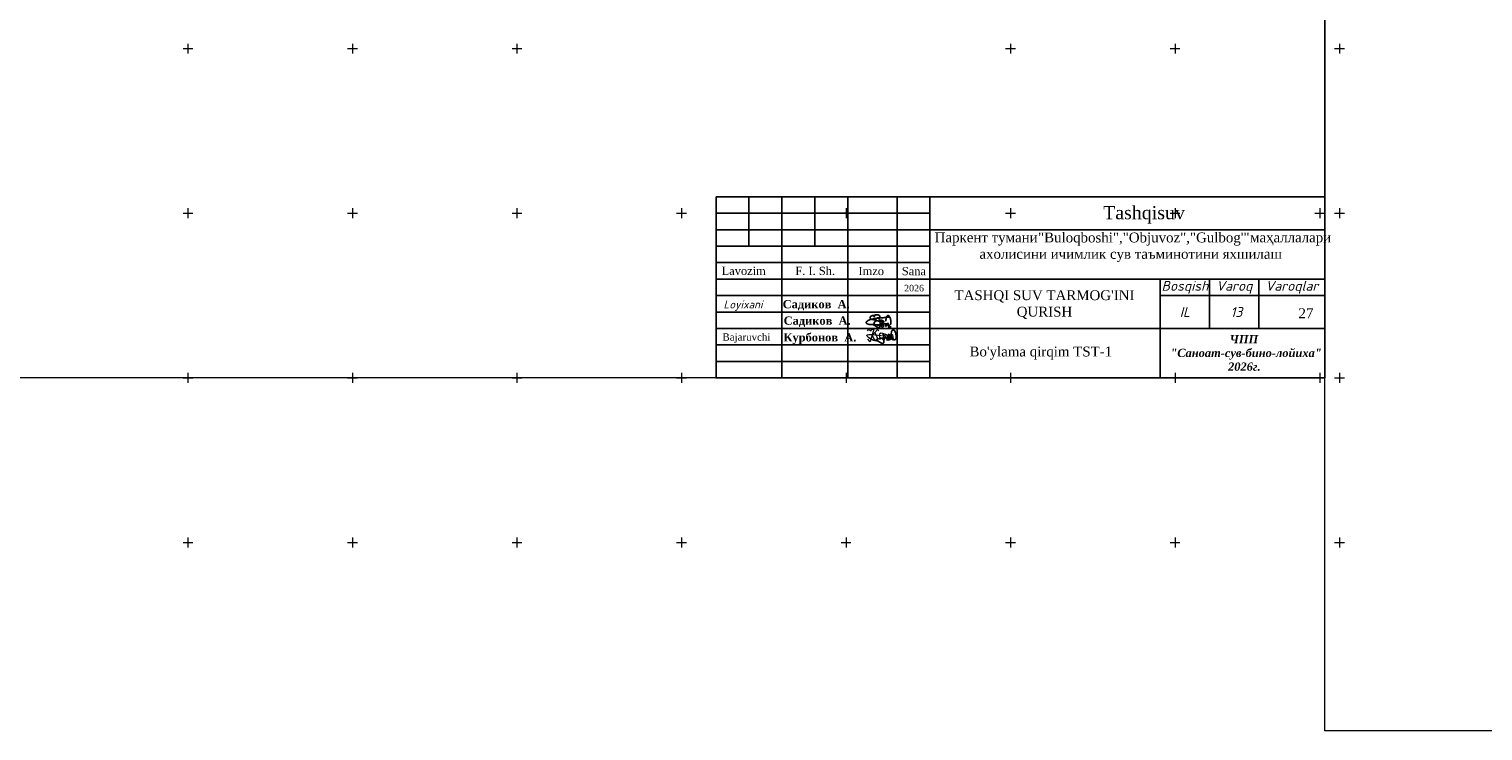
# Model space of a CAD drawing. Header units: millimetres. Extents: x 366033 to 446362, y 4247208 to 4265071.
# Tile 74 of 159: x 435267 to 435709, y 4253975 to 4254188. Entities that reach past the tile are written whole.
import ezdxf

# ---------------------------------------------------------------- set-up
doc = ezdxf.new("R2010")
doc.units = ezdxf.units.MM
doc.layers.add('GEODS_POINT_GRID#_B', color=7, linetype='Continuous', true_color=0x000000)
doc.layers.add('план', color=7, linetype='Continuous', lineweight=40)
doc.styles.add('GOST 2.304', font='CS_Gost2304.shx')
doc.styles.add('SHRFT', font='TXT', dxfattribs={"width": 1.75})
doc.styles.get("Standard").update_dxf_attribs({"font": 'times.ttf'})
doc.styles.add('TIMES', font='times.ttf')

# ---------------------------------------------------------------- blocks, each defined once
blk = doc.blocks.new('CrossCoord_m1')
at = {"layer": 'GEODS_POINT_GRID#_B', "color": 3, "lineweight": 20, "true_color": 0x00ff00, "flags": 128}
for points in [[(-3, 0), (3, 0)], [(0, 3), (0, -3)]]:
    blk.add_lwpolyline(points, dxfattribs=at)

msp = doc.modelspace()

# ---------------------------------------------------------------- linework, layer by layer
at = {"color": 250, "lineweight": 25}
for p, q in [((435485.942, 4254136.728, -1731.027), (435485.942, 4254121.728, -1731.027)), ((435495.942, 4254136.728, -1731.027), (435495.942, 4254081.728, -1731.027)), ((435505.942, 4254136.728, -1731.027), (435505.942, 4254121.728, -1731.027)), ((435515.942, 4254136.728, -1731.027), (435515.942, 4254081.728, -1731.027)), ((435530.942, 4254136.728, -1561.607), (435530.942, 4254081.728, -1561.607)), ((435540.942, 4254136.728, -714.51), (435540.942, 4254081.728, -714.51)), ((435475.942, 4254131.728, -714.51), (435540.942, 4254131.728, -714.51)), ((435475.942, 4254126.728, -714.51), (435660.942, 4254126.728, -714.51)), ((435475.942, 4254126.728, -714.51), (435540.942, 4254126.728, -714.51)), ((435475.942, 4254121.728, -714.51), (435540.942, 4254121.728, -714.51)), ((435475.942, 4254116.728, -714.51), (435540.942, 4254116.728, -714.51)), ((435475.942, 4254111.728, -714.51), (435660.942, 4254111.728, -714.51)), ((435610.942, 4254111.728, -714.51), (435610.942, 4254081.728, -714.51)), ((435625.942, 4254111.728, -714.51), (435625.942, 4254096.728, -714.51)), ((435640.942, 4254096.728, -714.51), (435640.942, 4254111.728, -714.51)), ((435475.942, 4254106.728, -714.51), (435540.942, 4254106.728, -714.51)), ((435660.942, 4254106.728, -714.51), (435610.942, 4254106.728, -714.51)), ((435660.942, 4254106.728, -714.51), (435610.942, 4254106.728, -714.51)), ((435475.942, 4254101.728, -714.51), (435540.942, 4254101.728, -714.51)), ((435475.942, 4254096.728, -714.51), (435660.942, 4254096.728, -714.51)), ((435475.942, 4254091.728, -714.51), (435540.942, 4254091.728, -714.51)), ((435475.942, 4254086.728, -714.51), (435540.942, 4254086.728, -714.51))]:
    msp.add_line(p, q, dxfattribs=at)
at = {"color": 5, "lineweight": 25, "ltscale": 2}
for p, q in [((435522.15, 4254099.145, -714.51), (435521.836, 4254098.938, -714.51)), ((435522.15, 4254099.145, -714.51), (435521.836, 4254098.938, -714.51)), ((435522.413, 4254099.268, -714.51), (435522.15, 4254099.145, -714.51)), ((435522.413, 4254099.268, -714.51), (435522.15, 4254099.145, -714.51)), ((435522.603, 4254099.361, -714.51), (435522.413, 4254099.268, -714.51)), ((435522.603, 4254099.361, -714.51), (435522.413, 4254099.268, -714.51)), ((435522.851, 4254099.453, -714.51), (435522.603, 4254099.361, -714.51)), ((435522.851, 4254099.453, -714.51), (435522.603, 4254099.361, -714.51)), ((435523.159, 4254099.524, -714.51), (435522.851, 4254099.453, -714.51)), ((435523.159, 4254099.524, -714.51), (435522.851, 4254099.453, -714.51)), ((435523.511, 4254099.598, -714.51), (435523.159, 4254099.524, -714.51)), ((435523.511, 4254099.598, -714.51), (435523.159, 4254099.524, -714.51)), ((435523.715, 4254099.643, -714.51), (435523.511, 4254099.598, -714.51)), ((435523.715, 4254099.643, -714.51), (435523.511, 4254099.598, -714.51)), ((435524.014, 4254099.69, -714.51), (435523.715, 4254099.643, -714.51)), ((435524.014, 4254099.69, -714.51), (435523.715, 4254099.643, -714.51)), ((435524.347, 4254099.749, -714.51), (435524.014, 4254099.69, -714.51)), ((435524.347, 4254099.749, -714.51), (435524.014, 4254099.69, -714.51)), ((435524.567, 4254099.773, -714.51), (435524.347, 4254099.749, -714.51)), ((435524.567, 4254099.773, -714.51), (435524.347, 4254099.749, -714.51)), ((435524.854, 4254099.824, -714.51), (435524.567, 4254099.773, -714.51)), ((435524.854, 4254099.824, -714.51), (435524.567, 4254099.773, -714.51)), ((435525.24, 4254099.872, -714.51), (435524.854, 4254099.824, -714.51)), ((435525.24, 4254099.872, -714.51), (435524.854, 4254099.824, -714.51)), ((435525.483, 4254099.895, -714.51), (435525.24, 4254099.872, -714.51)), ((435525.483, 4254099.895, -714.51), (435525.24, 4254099.872, -714.51)), ((435525.811, 4254099.942, -714.51), (435525.483, 4254099.895, -714.51)), ((435525.811, 4254099.942, -714.51), (435525.483, 4254099.895, -714.51)), ((435526.039, 4254099.964, -714.51), (435525.811, 4254099.942, -714.51)), ((435526.039, 4254099.964, -714.51), (435525.811, 4254099.942, -714.51)), ((435526.405, 4254099.994, -714.51), (435526.039, 4254099.964, -714.51)), ((435526.405, 4254099.994, -714.51), (435526.039, 4254099.964, -714.51)), ((435526.737, 4254100.015, -714.51), (435526.405, 4254099.994, -714.51)), ((435526.737, 4254100.015, -714.51), (435526.405, 4254099.994, -714.51)), ((435527.014, 4254100.069, -714.51), (435526.737, 4254100.015, -714.51)), ((435527.014, 4254100.069, -714.51), (435526.737, 4254100.015, -714.51)), ((435527.248, 4254100.079, -714.51), (435527.014, 4254100.069, -714.51)), ((435527.248, 4254100.079, -714.51), (435527.014, 4254100.069, -714.51)), ((435527.434, 4254100.087, -714.51), (435527.248, 4254100.079, -714.51)), ((435527.434, 4254100.087, -714.51), (435527.248, 4254100.079, -714.51)), ((435527.791, 4254100.128, -714.51), (435527.434, 4254100.087, -714.51)), ((435527.791, 4254100.128, -714.51), (435527.434, 4254100.087, -714.51)), ((435528.016, 4254100.129, -714.51), (435527.791, 4254100.128, -714.51)), ((435528.016, 4254100.129, -714.51), (435527.791, 4254100.128, -714.51)), ((435528.404, 4254100.133, -714.51), (435528.016, 4254100.129, -714.51)), ((435528.404, 4254100.133, -714.51), (435528.016, 4254100.129, -714.51)), ((435528.556, 4254100.133, -714.51), (435528.404, 4254100.133, -714.51)), ((435528.556, 4254100.133, -714.51), (435528.404, 4254100.133, -714.51)), ((435528.795, 4254100.118, -714.51), (435528.556, 4254100.133, -714.51)), ((435528.795, 4254100.118, -714.51), (435528.556, 4254100.133, -714.51)), ((435521.61, 4254098.703, -714.51), (435521.59, 4254098.487, -714.51)), ((435521.61, 4254098.703, -714.51), (435521.59, 4254098.487, -714.51)), ((435521.59, 4254098.487, -714.51), (435521.625, 4254098.372, -714.51)), ((435521.59, 4254098.487, -714.51), (435521.625, 4254098.372, -714.51)), ((435521.655, 4254098.788, -714.51), (435521.61, 4254098.703, -714.51)), ((435521.655, 4254098.788, -714.51), (435521.61, 4254098.703, -714.51)), ((435521.625, 4254098.372, -714.51), (435521.679, 4254098.317, -714.51)), ((435521.625, 4254098.372, -714.51), (435521.679, 4254098.317, -714.51)), ((435521.836, 4254098.938, -714.51), (435521.655, 4254098.788, -714.51)), ((435521.836, 4254098.938, -714.51), (435521.655, 4254098.788, -714.51)), ((435521.679, 4254098.317, -714.51), (435521.8, 4254098.178, -714.51)), ((435521.679, 4254098.317, -714.51), (435521.8, 4254098.178, -714.51)), ((435521.8, 4254098.178, -714.51), (435521.95, 4254098.123, -714.51)), ((435521.8, 4254098.178, -714.51), (435521.95, 4254098.123, -714.51)), ((435521.95, 4254098.123, -714.51), (435522.109, 4254098.066, -714.51)), ((435521.95, 4254098.123, -714.51), (435522.109, 4254098.066, -714.51)), ((435522.109, 4254098.066, -714.51), (435522.264, 4254098.009, -714.51)), ((435522.109, 4254098.066, -714.51), (435522.264, 4254098.009, -714.51)), ((435522.264, 4254098.009, -714.51), (435522.398, 4254097.978, -714.51)), ((435522.264, 4254098.009, -714.51), (435522.398, 4254097.978, -714.51)), ((435522.398, 4254097.978, -714.51), (435522.653, 4254097.935, -714.51)), ((435522.398, 4254097.978, -714.51), (435522.653, 4254097.935, -714.51)), ((435522.653, 4254097.935, -714.51), (435522.839, 4254097.903, -714.51)), ((435522.653, 4254097.935, -714.51), (435522.839, 4254097.903, -714.51)), ((435522.839, 4254097.903, -714.51), (435523.279, 4254097.894, -714.51)), ((435522.839, 4254097.903, -714.51), (435523.279, 4254097.894, -714.51)), ((435523.279, 4254097.894, -714.51), (435523.549, 4254097.898, -714.51)), ((435523.279, 4254097.894, -714.51), (435523.549, 4254097.898, -714.51)), ((435523.549, 4254097.898, -714.51), (435524.011, 4254097.895, -714.51)), ((435523.549, 4254097.898, -714.51), (435524.011, 4254097.895, -714.51)), ((435524.011, 4254097.895, -714.51), (435524.522, 4254097.885, -714.51)), ((435524.011, 4254097.895, -714.51), (435524.522, 4254097.885, -714.51)), ((435524.522, 4254097.885, -714.51), (435524.909, 4254097.882, -714.51)), ((435524.522, 4254097.885, -714.51), (435524.909, 4254097.882, -714.51)), ((435524.909, 4254097.882, -714.51), (435525.572, 4254097.897, -714.51)), ((435524.909, 4254097.882, -714.51), (435525.572, 4254097.897, -714.51)), ((435525.572, 4254097.897, -714.51), (435526.066, 4254097.887, -714.51)), ((435525.572, 4254097.897, -714.51), (435526.066, 4254097.887, -714.51)), ((435526.066, 4254097.887, -714.51), (435526.545, 4254097.826, -714.51)), ((435526.066, 4254097.887, -714.51), (435526.545, 4254097.826, -714.51)), ((435526.244, 4254097.378, -714.51), (435526.273, 4254097.482, -714.51)), ((435526.244, 4254097.378, -714.51), (435526.273, 4254097.482, -714.51)), ((435526.266, 4254097.306, -714.51), (435526.244, 4254097.378, -714.51)), ((435526.266, 4254097.306, -714.51), (435526.244, 4254097.378, -714.51)), ((435526.311, 4254097.231, -714.51), (435526.266, 4254097.306, -714.51)), ((435526.311, 4254097.231, -714.51), (435526.266, 4254097.306, -714.51)), ((435526.273, 4254097.482, -714.51), (435526.29, 4254097.543, -714.51)), ((435526.273, 4254097.482, -714.51), (435526.29, 4254097.543, -714.51)), ((435526.29, 4254097.543, -714.51), (435526.324, 4254097.6, -714.51)), ((435526.29, 4254097.543, -714.51), (435526.324, 4254097.6, -714.51)), ((435526.37, 4254097.167, -714.51), (435526.311, 4254097.231, -714.51)), ((435526.37, 4254097.167, -714.51), (435526.311, 4254097.231, -714.51)), ((435526.324, 4254097.6, -714.51), (435526.37, 4254097.678, -714.51)), ((435526.324, 4254097.6, -714.51), (435526.37, 4254097.678, -714.51)), ((435526.37, 4254097.678, -714.51), (435526.436, 4254097.728, -714.51)), ((435526.37, 4254097.678, -714.51), (435526.436, 4254097.728, -714.51)), ((435526.411, 4254097.136, -714.51), (435526.37, 4254097.167, -714.51)), ((435526.411, 4254097.136, -714.51), (435526.37, 4254097.167, -714.51)), ((435526.48, 4254097.136, -714.51), (435526.411, 4254097.136, -714.51)), ((435526.48, 4254097.136, -714.51), (435526.411, 4254097.136, -714.51)), ((435526.436, 4254097.728, -714.51), (435526.496, 4254097.79, -714.51)), ((435526.436, 4254097.728, -714.51), (435526.496, 4254097.79, -714.51)), ((435526.583, 4254097.155, -714.51), (435526.48, 4254097.136, -714.51)), ((435526.583, 4254097.155, -714.51), (435526.48, 4254097.136, -714.51)), ((435526.496, 4254097.79, -714.51), (435526.601, 4254097.853, -714.51)), ((435526.496, 4254097.79, -714.51), (435526.601, 4254097.853, -714.51)), ((435526.5, 4254097.805, -714.51), (435526.601, 4254097.853, -714.51)), ((435526.5, 4254097.805, -714.51), (435526.601, 4254097.853, -714.51)), ((435526.657, 4254097.183, -714.51), (435526.583, 4254097.155, -714.51)), ((435526.657, 4254097.183, -714.51), (435526.583, 4254097.155, -714.51)), ((435526.601, 4254097.853, -714.51), (435526.772, 4254097.952, -714.51)), ((435526.601, 4254097.853, -714.51), (435526.772, 4254097.952, -714.51)), ((435526.601, 4254097.853, -714.51), (435526.717, 4254097.756, -714.51)), ((435526.601, 4254097.853, -714.51), (435526.717, 4254097.756, -714.51)), ((435526.726, 4254097.214, -714.51), (435526.657, 4254097.183, -714.51)), ((435526.726, 4254097.214, -714.51), (435526.657, 4254097.183, -714.51)), ((435526.717, 4254097.756, -714.51), (435526.776, 4254097.707, -714.51)), ((435526.717, 4254097.756, -714.51), (435526.776, 4254097.707, -714.51)), ((435526.807, 4254097.309, -714.51), (435526.726, 4254097.214, -714.51)), ((435526.807, 4254097.309, -714.51), (435526.726, 4254097.214, -714.51)), ((435526.772, 4254097.952, -714.51), (435526.9, 4254098.026, -714.51)), ((435526.772, 4254097.952, -714.51), (435526.9, 4254098.026, -714.51)), ((435526.776, 4254097.707, -714.51), (435526.807, 4254097.648, -714.51)), ((435526.776, 4254097.707, -714.51), (435526.807, 4254097.648, -714.51)), ((435526.807, 4254097.648, -714.51), (435526.847, 4254097.574, -714.51)), ((435526.807, 4254097.648, -714.51), (435526.847, 4254097.574, -714.51)), ((435526.842, 4254097.387, -714.51), (435526.807, 4254097.309, -714.51)), ((435526.842, 4254097.387, -714.51), (435526.807, 4254097.309, -714.51)), ((435526.867, 4254097.499, -714.51), (435526.842, 4254097.387, -714.51)), ((435526.867, 4254097.499, -714.51), (435526.842, 4254097.387, -714.51)), ((435526.847, 4254097.574, -714.51), (435526.867, 4254097.499, -714.51)), ((435526.847, 4254097.574, -714.51), (435526.867, 4254097.499, -714.51)), ((435526.9, 4254098.026, -714.51), (435527.052, 4254098.134, -714.51)), ((435526.9, 4254098.026, -714.51), (435527.052, 4254098.134, -714.51)), ((435527.052, 4254098.134, -714.51), (435527.163, 4254098.134, -714.51)), ((435527.052, 4254098.134, -714.51), (435527.163, 4254098.134, -714.51)), ((435527.163, 4254098.134, -714.51), (435527.508, 4254098.14, -714.51)), ((435527.163, 4254098.134, -714.51), (435527.508, 4254098.14, -714.51)), ((435527.402, 4254097.64, -714.51), (435527.541, 4254097.802, -714.51)), ((435527.402, 4254097.64, -714.51), (435527.541, 4254097.802, -714.51)), ((435527.402, 4254097.578, -714.51), (435527.402, 4254097.64, -714.51)), ((435527.402, 4254097.578, -714.51), (435527.402, 4254097.64, -714.51)), ((435527.437, 4254097.514, -714.51), (435527.402, 4254097.578, -714.51)), ((435527.437, 4254097.514, -714.51), (435527.402, 4254097.578, -714.51)), ((435527.461, 4254097.469, -714.51), (435527.437, 4254097.514, -714.51)), ((435527.461, 4254097.469, -714.51), (435527.437, 4254097.514, -714.51)), ((435527.518, 4254097.452, -714.51), (435527.461, 4254097.469, -714.51)), ((435527.518, 4254097.452, -714.51), (435527.461, 4254097.469, -714.51)), ((435527.508, 4254098.14, -714.51), (435527.57, 4254098.14, -714.51)), ((435527.508, 4254098.14, -714.51), (435527.57, 4254098.14, -714.51)), ((435527.592, 4254097.452, -714.51), (435527.518, 4254097.452, -714.51)), ((435527.592, 4254097.452, -714.51), (435527.518, 4254097.452, -714.51)), ((435527.541, 4254097.802, -714.51), (435527.611, 4254097.884, -714.51)), ((435527.541, 4254097.802, -714.51), (435527.611, 4254097.884, -714.51)), ((435527.57, 4254098.14, -714.51), (435527.772, 4254098.125, -714.51)), ((435527.57, 4254098.14, -714.51), (435527.772, 4254098.125, -714.51)), ((435527.709, 4254097.524, -714.51), (435527.592, 4254097.452, -714.51)), ((435527.709, 4254097.524, -714.51), (435527.592, 4254097.452, -714.51)), ((435527.611, 4254097.884, -714.51), (435527.819, 4254098.058, -714.51)), ((435527.611, 4254097.884, -714.51), (435527.819, 4254098.058, -714.51)), ((435527.872, 4254097.624, -714.51), (435527.709, 4254097.524, -714.51)), ((435527.872, 4254097.624, -714.51), (435527.709, 4254097.524, -714.51)), ((435527.77, 4254098.017, -714.51), (435527.843, 4254098.083, -714.51)), ((435527.77, 4254098.017, -714.51), (435527.843, 4254098.083, -714.51)), ((435527.772, 4254098.125, -714.51), (435527.943, 4254098.021, -714.51)), ((435527.772, 4254098.125, -714.51), (435527.943, 4254098.021, -714.51)), ((435527.843, 4254098.083, -714.51), (435527.887, 4254098.122, -714.51)), ((435527.843, 4254098.083, -714.51), (435527.887, 4254098.122, -714.51)), ((435527.969, 4254097.716, -714.51), (435527.872, 4254097.624, -714.51)), ((435527.969, 4254097.716, -714.51), (435527.872, 4254097.624, -714.51)), ((435527.887, 4254098.122, -714.51), (435527.971, 4254098.174, -714.51)), ((435527.887, 4254098.122, -714.51), (435527.971, 4254098.174, -714.51)), ((435527.943, 4254098.021, -714.51), (435528.014, 4254097.965, -714.51)), ((435527.943, 4254098.021, -714.51), (435528.014, 4254097.965, -714.51)), ((435528.021, 4254097.798, -714.51), (435527.969, 4254097.716, -714.51)), ((435528.021, 4254097.798, -714.51), (435527.969, 4254097.716, -714.51)), ((435527.971, 4254098.174, -714.51), (435528.026, 4254098.207, -714.51)), ((435527.971, 4254098.174, -714.51), (435528.026, 4254098.207, -714.51)), ((435528.014, 4254097.965, -714.51), (435528.045, 4254097.878, -714.51)), ((435528.014, 4254097.965, -714.51), (435528.045, 4254097.878, -714.51)), ((435528.045, 4254097.878, -714.51), (435528.021, 4254097.798, -714.51)), ((435528.045, 4254097.878, -714.51), (435528.021, 4254097.798, -714.51)), ((435528.026, 4254098.207, -714.51), (435528.083, 4254098.226, -714.51)), ((435528.026, 4254098.207, -714.51), (435528.083, 4254098.226, -714.51)), ((435528.083, 4254098.226, -714.51), (435528.124, 4254098.239, -714.51)), ((435528.083, 4254098.226, -714.51), (435528.124, 4254098.239, -714.51)), ((435528.124, 4254098.239, -714.51), (435528.178, 4254098.239, -714.51)), ((435528.124, 4254098.239, -714.51), (435528.178, 4254098.239, -714.51)), ((435528.178, 4254098.239, -714.51), (435528.222, 4254098.225, -714.51)), ((435528.178, 4254098.239, -714.51), (435528.222, 4254098.225, -714.51)), ((435528.222, 4254098.225, -714.51), (435528.278, 4254098.192, -714.51)), ((435528.222, 4254098.225, -714.51), (435528.278, 4254098.192, -714.51)), ((435528.311, 4254097.022, -714.51), (435528.254, 4254097.066, -714.51)), ((435528.278, 4254098.192, -714.51), (435528.313, 4254098.171, -714.51)), ((435528.278, 4254098.192, -714.51), (435528.313, 4254098.171, -714.51)), ((435528.407, 4254097.022, -714.51), (435528.311, 4254097.022, -714.51)), ((435528.313, 4254098.171, -714.51), (435528.34, 4254098.134, -714.51)), ((435528.313, 4254098.171, -714.51), (435528.34, 4254098.134, -714.51)), ((435528.349, 4254097.691, -714.51), (435528.316, 4254097.561, -714.51)), ((435528.349, 4254097.691, -714.51), (435528.316, 4254097.561, -714.51)), ((435528.316, 4254097.561, -714.51), (435528.316, 4254097.47, -714.51)), ((435528.316, 4254097.561, -714.51), (435528.316, 4254097.47, -714.51)), ((435528.316, 4254097.47, -714.51), (435528.342, 4254097.378, -714.51)), ((435528.316, 4254097.47, -714.51), (435528.342, 4254097.378, -714.51)), ((435528.34, 4254098.134, -714.51), (435528.363, 4254098.096, -714.51)), ((435528.34, 4254098.134, -714.51), (435528.363, 4254098.096, -714.51)), ((435528.342, 4254097.378, -714.51), (435528.39, 4254097.286, -714.51)), ((435528.342, 4254097.378, -714.51), (435528.39, 4254097.286, -714.51)), ((435528.378, 4254097.806, -714.51), (435528.349, 4254097.691, -714.51)), ((435528.378, 4254097.806, -714.51), (435528.349, 4254097.691, -714.51)), ((435528.363, 4254098.096, -714.51), (435528.38, 4254098.069, -714.51)), ((435528.363, 4254098.096, -714.51), (435528.38, 4254098.069, -714.51)), ((435528.401, 4254097.997, -714.51), (435528.378, 4254097.904, -714.51)), ((435528.401, 4254097.997, -714.51), (435528.378, 4254097.904, -714.51)), ((435528.378, 4254097.904, -714.51), (435528.378, 4254097.806, -714.51)), ((435528.378, 4254097.904, -714.51), (435528.378, 4254097.806, -714.51)), ((435528.38, 4254098.069, -714.51), (435528.401, 4254097.997, -714.51)), ((435528.38, 4254098.069, -714.51), (435528.401, 4254097.997, -714.51)), ((435528.39, 4254097.286, -714.51), (435528.434, 4254097.253, -714.51)), ((435528.39, 4254097.286, -714.51), (435528.434, 4254097.253, -714.51)), ((435528.551, 4254097.049, -714.51), (435528.407, 4254097.022, -714.51)), ((435528.434, 4254097.253, -714.51), (435528.513, 4254097.223, -714.51)), ((435528.434, 4254097.253, -714.51), (435528.513, 4254097.223, -714.51)), ((435528.513, 4254097.223, -714.51), (435528.587, 4254097.194, -714.51)), ((435528.513, 4254097.223, -714.51), (435528.587, 4254097.194, -714.51)), ((435528.653, 4254097.088, -714.51), (435528.551, 4254097.049, -714.51)), ((435528.587, 4254097.194, -714.51), (435528.726, 4254097.194, -714.51)), ((435528.587, 4254097.194, -714.51), (435528.726, 4254097.194, -714.51)), ((435528.726, 4254097.194, -714.51), (435528.816, 4254097.212, -714.51)), ((435528.726, 4254097.194, -714.51), (435528.816, 4254097.212, -714.51)), ((435528.816, 4254097.212, -714.51), (435528.911, 4254097.223, -714.51)), ((435528.816, 4254097.212, -714.51), (435528.911, 4254097.223, -714.51)), ((435528.911, 4254097.223, -714.51), (435529.126, 4254097.254, -714.51)), ((435528.911, 4254097.223, -714.51), (435529.126, 4254097.254, -714.51))]:
    msp.add_line(p, q, dxfattribs=at)
at = {"color": 0, "lineweight": 0, "elevation": -714.51}
for points in [[(435066.942, 4254501.728), (435660.942, 4254501.728), (435660.942, 4254081.728), (435066.942, 4254081.728)], [(435660.942, 4254394.5), (436254.942, 4254394.5), (436254.942, 4253974.5), (435660.942, 4253974.5)]]:
    msp.add_lwpolyline(points, close=True, dxfattribs=at)
at = {"color": 250, "lineweight": 25, "elevation": -714.51}
msp.add_lwpolyline([(435475.942, 4254136.728), (435660.942, 4254136.728), (435660.942, 4254081.728), (435475.942, 4254081.728)], close=True, dxfattribs=at)
at = {"color": 5, "lineweight": 25, "ltscale": 2, "elevation": -714.51}
for points in [[(435524.929, 4254099.932), (435525.222, 4254099.929), (435525.347, 4254099.988), (435525.465, 4254100.076), (435525.548, 4254100.135), (435525.639, 4254100.219), (435525.691, 4254100.268), (435525.748, 4254100.35), (435525.743, 4254100.425), (435525.718, 4254100.545), (435525.698, 4254100.585), (435525.61, 4254100.668), (435525.5, 4254100.748), (435525.373, 4254100.807), (435525.213, 4254100.854), (435524.973, 4254100.902), (435524.777, 4254100.902), (435524.546, 4254100.888), (435524.356, 4254100.86), (435524.186, 4254100.82), (435523.985, 4254100.254), (435523.749, 4254100.751), (435523.533, 4254100.678), (435523.319, 4254100.602), (435523.099, 4254100.476), (435522.928, 4254100.365), (435522.819, 4254100.272), (435522.75, 4254100.119), (435522.738, 4254100.028), (435522.779, 4254099.874), (435522.89, 4254099.683), (435522.948, 4254099.62), (435523.048, 4254099.555), (435523.19, 4254099.504), (435523.387, 4254099.454), (435523.822, 4254099.397), (435524.077, 4254099.367), (435524.204, 4254099.351), (435524.52, 4254099.788), (435524.613, 4254099.759), (435524.397, 4254099.274)], [(435524.929, 4254099.932), (435525.222, 4254099.929), (435525.347, 4254099.988), (435525.465, 4254100.076), (435525.548, 4254100.135), (435525.639, 4254100.219), (435525.691, 4254100.268), (435525.748, 4254100.35), (435525.743, 4254100.425), (435525.718, 4254100.545), (435525.698, 4254100.585), (435525.61, 4254100.668), (435525.5, 4254100.748), (435525.373, 4254100.807), (435525.213, 4254100.854), (435524.973, 4254100.902), (435524.777, 4254100.902), (435524.546, 4254100.888), (435524.356, 4254100.86), (435524.186, 4254100.82), (435523.985, 4254100.254), (435523.749, 4254100.751), (435523.533, 4254100.678), (435523.319, 4254100.602), (435523.099, 4254100.476), (435522.928, 4254100.365), (435522.819, 4254100.272), (435522.75, 4254100.119), (435522.738, 4254100.028), (435522.779, 4254099.874), (435522.89, 4254099.683), (435522.948, 4254099.62), (435523.048, 4254099.555), (435523.19, 4254099.504), (435523.387, 4254099.454), (435523.822, 4254099.397), (435524.077, 4254099.367), (435524.204, 4254099.351), (435524.52, 4254099.788), (435524.613, 4254099.759), (435524.397, 4254099.274)], [(435525.398, 4254100.026), (435525.658, 4254099.933), (435525.455, 4254099.592), (435525.658, 4254099.429), (435525.662, 4254099.053), (435525.726, 4254098.715), (435525.797, 4254098.337), (435525.794, 4254097.894), (435525.794, 4254097.547), (435525.739, 4254097.266), (435525.661, 4254097.151), (435525.577, 4254097.057), (435525.489, 4254097.029), (435525.411, 4254097.027), (435525.287, 4254097.057), (435525.033, 4254097.161), (435524.825, 4254097.278), (435524.54, 4254097.464), (435524.363, 4254097.579), (435524.033, 4254097.77), (435523.623, 4254097.944)], [(435526.152, 4254098.286), (435526.446, 4254098.284), (435526.571, 4254098.343), (435526.689, 4254098.43), (435526.772, 4254098.49), (435526.863, 4254098.574), (435526.914, 4254098.622), (435526.971, 4254098.704), (435526.967, 4254098.779), (435526.942, 4254098.9), (435526.922, 4254098.939), (435526.833, 4254099.023), (435526.181, 4254098.785), (435526.055, 4254098.845), (435526.436, 4254099.208), (435526.196, 4254099.256), (435526.001, 4254099.256), (435525.769, 4254099.242), (435525.58, 4254099.214), (435525.41, 4254098.901), (435525.148, 4254099.145), (435524.973, 4254099.105), (435524.757, 4254099.033), (435524.543, 4254098.957), (435524.323, 4254098.83), (435524.152, 4254098.719), (435524.043, 4254098.626), (435523.974, 4254098.474), (435523.961, 4254098.382), (435524.002, 4254098.229), (435524.114, 4254098.038), (435524.172, 4254097.975), (435524.272, 4254097.909), (435524.413, 4254097.858), (435524.61, 4254097.808), (435525.046, 4254097.752), (435525.301, 4254097.721), (435525.428, 4254097.706), (435525.494, 4254097.687), (435525.587, 4254097.658), (435525.621, 4254097.629)], [(435526.152, 4254098.286), (435526.446, 4254098.284), (435526.571, 4254098.343), (435526.689, 4254098.43), (435526.772, 4254098.49), (435526.863, 4254098.574), (435526.914, 4254098.622), (435526.971, 4254098.704), (435526.967, 4254098.779), (435526.942, 4254098.9), (435526.922, 4254098.939), (435526.833, 4254099.023), (435526.181, 4254098.785), (435526.055, 4254098.845), (435526.436, 4254099.208), (435526.196, 4254099.256), (435526.001, 4254099.256), (435525.769, 4254099.242), (435525.58, 4254099.214), (435525.41, 4254098.901), (435525.148, 4254099.145), (435524.973, 4254099.105), (435524.757, 4254099.033), (435524.543, 4254098.957), (435524.323, 4254098.83), (435524.152, 4254098.719), (435524.043, 4254098.626), (435523.974, 4254098.474), (435523.961, 4254098.382), (435524.002, 4254098.229), (435524.114, 4254098.038), (435524.172, 4254097.975), (435524.272, 4254097.909), (435524.413, 4254097.858), (435524.61, 4254097.808), (435525.046, 4254097.752), (435525.301, 4254097.721), (435525.428, 4254097.706), (435525.494, 4254097.687), (435525.587, 4254097.658), (435525.621, 4254097.629)], [(435528.14, 4254098.482), (435528.138, 4254098.188), (435528.197, 4254098.063), (435528.284, 4254097.945), (435528.343, 4254097.862), (435528.428, 4254097.771), (435528.476, 4254097.72), (435528.558, 4254097.663), (435528.633, 4254097.667), (435528.754, 4254097.692), (435528.793, 4254097.712), (435528.876, 4254097.8), (435528.956, 4254097.91), (435529.015, 4254098.037), (435529.062, 4254098.197), (435529.11, 4254098.438), (435529.11, 4254098.633), (435529.096, 4254098.864), (435529.068, 4254099.054), (435529.028, 4254099.224), (435528.999, 4254099.486), (435528.959, 4254099.661), (435528.887, 4254099.877), (435528.811, 4254100.091), (435528.684, 4254100.311), (435528.573, 4254100.482), (435528.48, 4254100.591), (435528.328, 4254100.66), (435528.236, 4254100.673), (435528.083, 4254100.631), (435527.891, 4254100.52), (435527.828, 4254100.462), (435527.763, 4254100.362), (435527.712, 4254100.221), (435527.662, 4254100.023), (435527.606, 4254099.588), (435527.575, 4254099.333), (435527.56, 4254099.206), (435527.54, 4254099.14), (435527.511, 4254099.047), (435527.482, 4254099.013)], [(435526.554, 4254095.151), (435526.814, 4254095.058), (435526.611, 4254094.717), (435526.814, 4254094.555), (435526.819, 4254094.178), (435526.882, 4254093.84), (435526.954, 4254093.462), (435526.951, 4254093.019), (435526.951, 4254092.672), (435526.895, 4254092.391), (435526.818, 4254092.276), (435526.733, 4254092.182), (435526.646, 4254092.154), (435526.567, 4254092.152), (435526.443, 4254092.182), (435526.189, 4254092.286), (435525.982, 4254092.403), (435525.697, 4254092.589), (435525.519, 4254092.704), (435525.189, 4254092.895), (435524.78, 4254093.069)], [(435529.717, 4254094.097), (435529.715, 4254093.803), (435529.774, 4254093.678), (435529.861, 4254093.56), (435529.921, 4254093.477), (435530.005, 4254093.387), (435530.053, 4254093.335), (435530.135, 4254093.278), (435530.21, 4254093.283), (435530.331, 4254093.308), (435530.37, 4254093.328), (435530.454, 4254093.416), (435530.533, 4254093.526), (435530.592, 4254093.652), (435530.639, 4254093.813), (435530.687, 4254094.053), (435530.687, 4254094.248), (435530.673, 4254094.48), (435530.645, 4254094.67), (435530.606, 4254094.839), (435530.576, 4254095.101), (435530.536, 4254095.276), (435530.464, 4254095.493), (435530.388, 4254095.707), (435530.261, 4254095.926), (435530.15, 4254096.097), (435530.057, 4254096.206), (435529.905, 4254096.276), (435529.813, 4254096.288), (435529.66, 4254096.247), (435529.469, 4254096.135), (435529.405, 4254096.078), (435529.34, 4254095.978), (435529.289, 4254095.836), (435529.239, 4254095.639), (435529.183, 4254095.204), (435529.152, 4254094.949), (435529.137, 4254094.821), (435529.118, 4254094.755), (435529.089, 4254094.662), (435529.06, 4254094.628)]]:
    msp.add_lwpolyline(points, dxfattribs=at)
at = {"color": 5, "lineweight": 5, "elevation": -714.51}
for points in [[(435521.959, 4254095.976), (435522.237, 4254096.462), (435523.025, 4254096.012), (435523.311, 4254096.511), (435523.859, 4254096.511), (435522.816, 4254092.688), (435522.075, 4254093.498)], [(435523.338, 4254094.599), (435524.994, 4254096.439), (435525.441, 4254096.037)], [(435523.338, 4254094.599), (435524.183, 4254093.128), (435524.834, 4254093.502)]]:
    msp.add_lwpolyline(points, dxfattribs=at)
at = {"color": 5, "lineweight": 5}
for points in [[(435524.166, 4254095.519, -714.51), (435524.88, 4254092.941, -714.51), (435521.86, 4254094.431, -714.51), (435526.175, 4254094.637, -714.51)], [(435524.834, 4254093.502, -714.51), (435526.135, 4254093.836, -714.51), (435525.584, 4254093.362, -714.51), (435527.389, 4254094.126, -714.51), (435526.747, 4254093.209, -714.51), (435527.114, 4254094.676, -714.51), (435527.955, 4254093.117, -714.51), (435528.123, 4254094.737, -714.51), (435528.337, 4254093.102, -714.51), (435528.138, 4254093.774, -714.51), (435529.362, 4254094.982, -714.51), (435528.765, 4254093.744, -714.51), (435529.331, 4254093.606, -714.51), (435528.368, 4254094.997, -714.51), (435528.781, 4254093.301, -714.51), (435529.668, 4254094.737, -714.51), (435528.98, 4254094.08, -714.51), (435529.714, 4254093.27, -714.51), (435525.599, 4254095.012, -714.51), (435525.569, 4254094.187, -714.51), (435527.068, 4254093.866, -714.51)]]:
    msp.add_spline(points, degree=3, dxfattribs=at)

# ---------------------------------------------------------------- block references
at = {"layer": 'GEODS_POINT_GRID#_B', "color": 3, "true_color": 0x00ff00, "xscale": 0.5, "yscale": 0.5, "zscale": 0.5}
for p in [(435315.442, 4254181.728, -714.51), (435365.442, 4254181.728, -714.51), (435415.442, 4254181.728, -714.51), (435565.442, 4254181.728, -714.51), (435615.442, 4254181.728, -714.51), (435665.442, 4254181.728, -714.51), (435315.442, 4254131.728, -714.51), (435365.442, 4254131.728, -714.51), (435415.442, 4254131.728, -714.51), (435465.442, 4254131.728, -714.51), (435515.442, 4254131.728, -714.51), (435565.442, 4254131.728, -714.51), (435615.442, 4254131.728, -714.51), (435659.442, 4254131.728, -714.51), (435665.442, 4254131.728, -714.51), (435315.442, 4254081.728, -714.51), (435365.442, 4254081.728, -714.51), (435415.442, 4254081.728, -714.51), (435465.442, 4254081.728, -714.51), (435515.442, 4254081.728, -714.51), (435565.442, 4254081.728, -714.51), (435615.442, 4254081.728, -714.51), (435659.442, 4254081.728, -714.51), (435665.442, 4254081.728, -714.51), (435315.442, 4254031.728, -714.51), (435365.442, 4254031.728, -714.51), (435415.442, 4254031.728, -714.51), (435465.442, 4254031.728, -714.51), (435515.442, 4254031.728, -714.51), (435565.442, 4254031.728, -714.51), (435615.442, 4254031.728, -714.51), (435665.442, 4254031.728, -714.51)]:
    msp.add_blockref('CrossCoord_m1', p, dxfattribs=at)

# ---------------------------------------------------------------- texts
for s, insert, char_height, width, attachment_point in [('\\pi-40.048;Tashqisuv', (435633.642, 4254133.911, -714.51), 4, 4.20261, 1), ('{\\fTimes New Roman|b0|i0|c204|p18;2026}', (435533.106, 4254109.991, -714.51), 2, 10.68651, 1), ('{\\fISOCPEUR|b0|i1|c204|p34;Bosqish}', (435618.442, 4254109.228, -714.51), 3, 15, 5), ('{\\fISOCPEUR|b0|i1|c204|p34;Va\\fISOCPEUR|b0|i1|c0|p34;roq}', (435633.442, 4254109.228, -714.51), 3, 15, 5), ('{\\fISOCPEUR|b0|i1|c204|p34;Va\\fISOCPEUR|b0|i1|c0|p34;roq\\fISOCPEUR|b0|i1|c204|p34;lar}', (435650.942, 4254109.228, -714.51), 3, 37.25162, 5), ('{\\fISOCPEUR|b0|i1|c204|p34;IL}', (435618.442, 4254101.728, -714.51), 3, 15, 5), ('{\\fISOCPEUR|b0|i1|c0|p34;1\\fISOCPEUR|b0|i1|c204|p34;3}', (435634.099, 4254101.728, -714.51), 3, 15, 5)]:
    msp.add_mtext(s, dxfattribs=dict(insert=insert, char_height=char_height, width=width, attachment_point=attachment_point))
at = {"color": 0, "lineweight": 5, "insert": (435542.396, 4254125.899, -714.51), "char_height": 3, "width": 154.9538, "attachment_point": 1}
msp.add_mtext('Паркент тумани                                                         маҳаллалари \\P            ахолисини ичимлик сув таъминотини яхшилаш', dxfattribs=at)
at = {"color": 0, "lineweight": 0, "insert": (435573.807, 4254125.875, -714.51), "char_height": 3, "width": 67.69207, "attachment_point": 1}
msp.add_mtext('"Buloqboshi","Objuvoz","Gulbog\'"', dxfattribs=at)
at = {"lineweight": 25, "ltscale": 100, "attachment_point": 1, "style": 'GOST 2.304'}
for s, insert, char_height, width in [('{\\fTimes New Roman|b0|i0|c204|p18;Lavozim}', (435477.631, 4254115.497, -714.51), 2.5, 7.14649), ('{\\fTimes New Roman|b0|i0|c204|p18;F. I. Sh.}', (435500.041, 4254115.481, -714.51), 2.5, 13.23723), ('{\\fTimes New Roman|b0|i0|c204|p18;Imzo}', (435519.234, 4254115.443, -714.51), 2.5, 12.27251), ('{\\fTimes New Roman|b0|i0|c204|p18;Bajaruvchi}', (435477.88, 4254095.249, 302.006), 2.2, 8.90888)]:
    msp.add_mtext(s, dxfattribs=dict(at, insert=insert, char_height=char_height, width=width))
at = {"color": 250, "lineweight": 25, "ltscale": 100, "insert": (435532.393, 4254115.415, -714.51), "char_height": 2.5, "width": 8.14319, "attachment_point": 1, "style": 'GOST 2.304'}
msp.add_mtext('{\\fTimes New Roman|b0|i0|c204|p18;Sana}', dxfattribs=at)
at = {"color": 5, "insert": (435575.756, 4254103.972, -714.51), "char_height": 3, "width": 64.16731, "attachment_point": 5}
msp.add_mtext("{\\fTimes New Roman|b0|i0|c204|p18;\\C7;TASHQI SUV TARMOG'INI\\PQURISH}", dxfattribs=at)
at = {"color": 7, "insert": (435484.131, 4254103.667, -714.51), "char_height": 0.16239, "width": 16.23922, "attachment_point": 5, "style": 'SHRFT'}
msp.add_mtext('{\\fISOCPEUR|b0|i1|c0|p34;\\H15x;Loyixani} ', dxfattribs=at)
at = {"color": 0, "char_height": 2.5, "attachment_point": 1}
for s, insert in [('{\\fTimes New Roman|b1|i0|c204|p18;Садиков  А.}', (435496.192, 4254105.364, -714.51)), ('{\\fTimes New Roman|b1|i0|c204|p18;Садиков  А.}', (435496.481, 4254100.367, -714.51)), ('{\\fTimes New Roman|b1|i0|c204|p18;Курбонов  А.}', (435496.423, 4254095.303, -714.51))]:
    msp.add_mtext(s, dxfattribs=dict(at, insert=insert))
at = {"color": 0, "insert": (435652.959, 4254102.866, -714.51), "char_height": 3.0064, "width": 1.92475, "attachment_point": 1, "style": 'TIMES'}
msp.add_mtext('27', dxfattribs=at)
at = {"color": 0, "ltscale": 0.1, "insert": (435631.303, 4254094.73, -714.51), "char_height": 2.5, "attachment_point": 1}
msp.add_mtext_dynamic_manual_height_columns('\\pi0.71954;{\\fTimes New Roman|b1|i1|c204|p18;ЧПП\\P\\pi-17.28155;"Cаноат-сув-бино-лойиха"\\P\\pi0.24549;2026г.}', width=9.80425, gutter_width=12.5, heights=[0], dxfattribs=at)
at = {"layer": 'план', "color": 0, "lineweight": 20, "insert": (435552.966, 4254091.237, -713.991), "char_height": 3, "width": 48.58877, "attachment_point": 1}
msp.add_mtext("{\\fTimes New Roman|b0|i0|c204|p18;Bo'ylama qirqim TST-1 }", dxfattribs=at)

doc.saveas('drawing.dxf')
